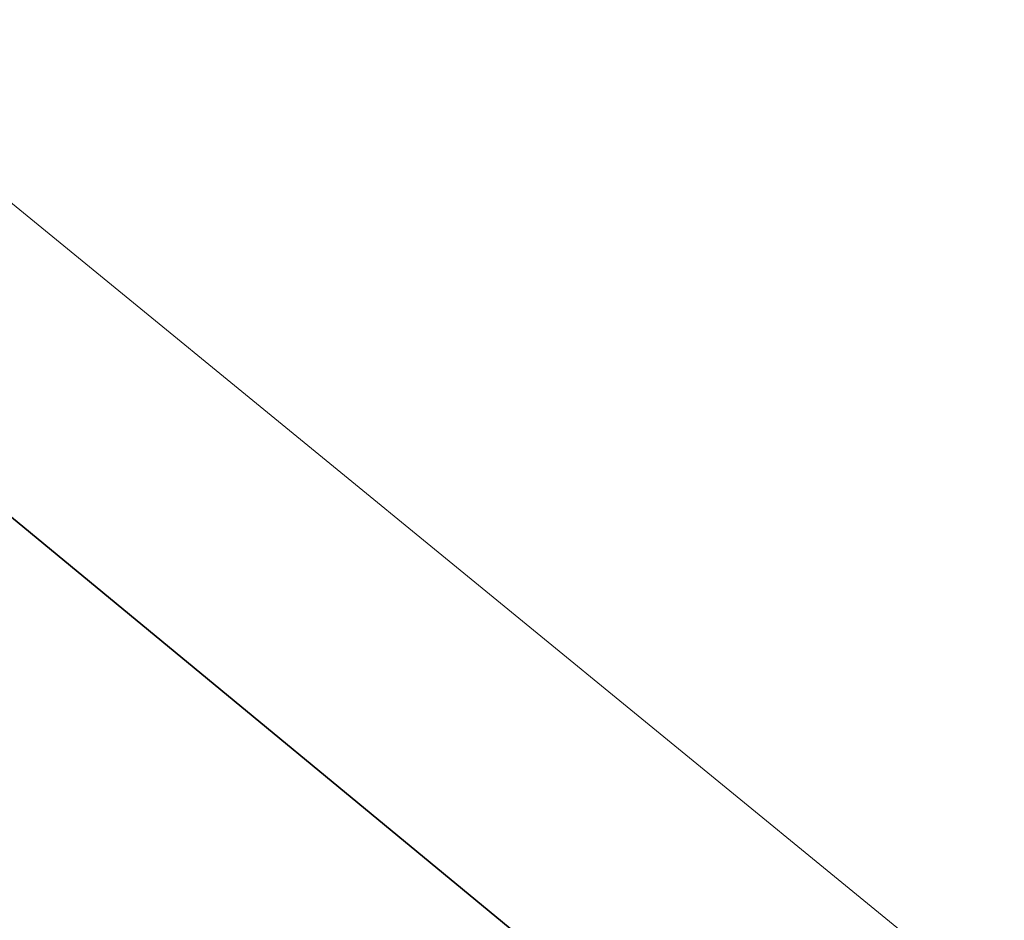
# Model space of a CAD drawing. Header units: metres. Extents: x 93008 to 98406, y 448779 to 454332.
# Tile 47 of 136: x 95610.97 to 95616.57, y 451652.73 to 451657.85. Entities that reach past the tile are written whole.
import ezdxf

# ---------------------------------------------------------------- set-up
doc = ezdxf.new("R2010")
doc.units = ezdxf.units.M
doc.header["$MEASUREMENT"] = 0
doc.layers.add('B-RO-GR-BEPLANTING_CULTUUR_VASTE PLANTENVAK-V', color=7, linetype='Continuous', lineweight=18, true_color=0xa5a552)
doc.layers.add('B-RO-OG-TERREIN_CULTUURSCHEIDING-V', color=7, linetype='Continuous', lineweight=18, true_color=0x28c846)
doc.layers.add('N-PV-VH-VERHARDING_TEGEL-G', color=252, linetype='Continuous', lineweight=35)
doc.layers.add('X-XX-AL-REFERENTIE_AUTOTURN-G', color=7, linetype='Continuous', lineweight=18)

# ---------------------------------------------------------------- blocks, each defined once
blk = doc.blocks.new('*U153')
at = {"layer": 'X-XX-AL-REFERENTIE_AUTOTURN-G', "color": 6, "linetype": 'Continuous', "ltscale": 0.3048, "transparency": 33554687}
blk.add_arc((95379.2962, 451346.5696), 382.1699, 49.755686, 53.659309, dxfattribs=at)
blk = doc.blocks.new('*U199')
at = {"layer": 'X-XX-AL-REFERENTIE_AUTOTURN-G', "color": 6, "linetype": 'Continuous', "ltscale": 0.3048, "transparency": 33554687}
blk.add_arc((95469.6416, 451466.9183), 231.5795, 51.158302, 53.490491, dxfattribs=at)

msp = doc.modelspace()

# ---------------------------------------------------------------- linework, layer by layer
at = {"layer": 'B-RO-GR-BEPLANTING_CULTUUR_VASTE PLANTENVAK-V', "flags": 128}
msp.add_lwpolyline([(95605.3187, 451664.1769, -0.216164), (95605.383, 451667.9762), (95604.118, 451668.576, 0.216164), (95604.034, 451663.6203), (95605.4279, 451660.4031, 0.118653), (95607.1162, 451658.1592), (95651.103, 451621.888), (95650.873, 451620.251), (95652.045, 451618.787), (95652.717, 451622.621), (95608.051, 451659.1569, -0.119325), (95606.745, 451660.8833)], format="xyb", close=True, dxfattribs=at)
at = {"layer": 'B-RO-OG-TERREIN_CULTUURSCHEIDING-V'}
msp.add_lwpolyline([(95628.044, 451658.893), (95613.225, 451671.398), (95607.4868, 451675.6816), (95607.4868, 451675.6816), (95604.118, 451668.576), (95604.118, 451668.576), (95604.118, 451668.576), (95604.118, 451668.576), (95604.118, 451668.576), (95605.383, 451667.9762, 0.216164), (95605.3187, 451664.1769), (95606.745, 451660.8833, 0.119325), (95608.051, 451659.1569), (95652.717, 451622.621), (95652.045, 451618.787), (95654.162, 451616.141), (95655.026, 451621.89, 0.262743), (95645.115, 451644.92)], format="xyb", close=True, dxfattribs=at)
at = {"layer": 'N-PV-VH-VERHARDING_TEGEL-G', "flags": 128}
msp.add_lwpolyline([(95616.6887, 451647.6735), (95605.8438, 451656.6162, -0.118653), (95603.5927, 451659.6081), (95602.1989, 451662.8252, -0.216164), (95602.3108, 451669.4328), (95605.706, 451676.594), (95607.5132, 451675.7372), (95604.118, 451668.576, 0.216164), (95604.034, 451663.6203), (95605.4279, 451660.4031, 0.118653), (95607.1162, 451658.1592), (95617.9611, 451649.2166)], format="xyb", close=True, dxfattribs=at)

# ---------------------------------------------------------------- block references
for name in ['*U153', '*U199']:
    msp.add_blockref(name, (0, 0))

doc.saveas('drawing.dxf')
